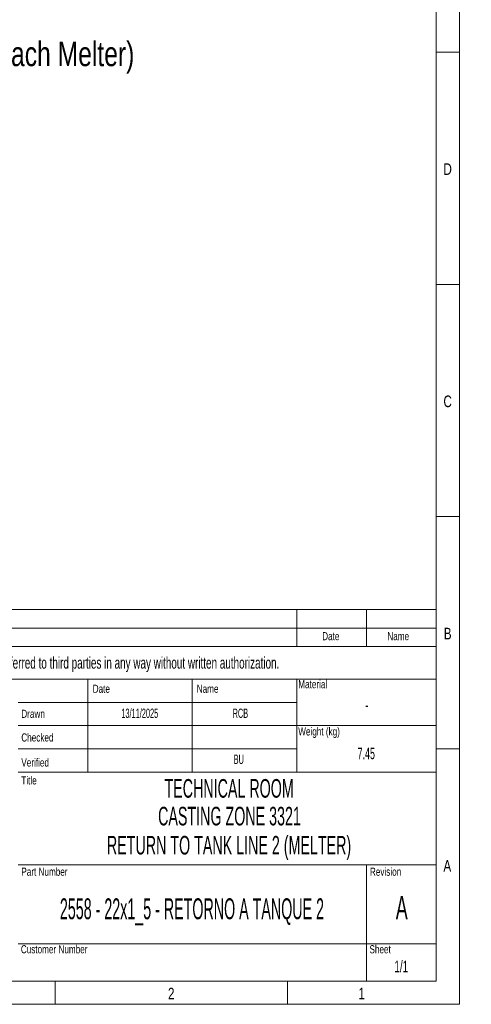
# Model space of a CAD drawing. Header units: millimetres. Extents: x 15 to 592, y 5 to 415.
# Tile 12 of 13: x 494 to 592, y 5 to 217. Entities that reach past the tile are written whole.
import ezdxf

# ---------------------------------------------------------------- set-up
doc = ezdxf.new("R2010")
doc.units = ezdxf.units.MM
doc.layers.add('COTAS', color=166, linetype='Continuous')
doc.layers.add('SLD-0', color=179, linetype='Continuous')
doc.styles.add('SLDTEXTSTYLE0', font='TXT', dxfattribs={"width": 0.75})
doc.styles.add('SLDTEXTSTYLE1', font='TXT', dxfattribs={"width": 0.574367})
doc.styles.add('SLDTEXTSTYLE2', font='TXT', dxfattribs={"width": 0.638186})
doc.styles.add('SLDTEXTSTYLE3', font='TXT', dxfattribs={"width": 0.510549})

msp = doc.modelspace()

# ---------------------------------------------------------------- linework, layer by layer
at = {"color": 7, "linetype": 'Continuous', "lineweight": 18}
for p, q in [((589, 415), (589, 5)), ((584, 410), (584, 10)), ((584.001, 210), (583.999, 210)), ((584, 210), (589, 210)), ((584, 160), (589, 160)), ((584, 110), (589, 110)), ((404, 90), (584, 90)), ((554, 90), (554, 82)), ((569, 90), (569, 82)), ((584, 90), (584, 10)), ((404, 86), (584, 86)), ((404, 82), (584, 82)), ((404, 75), (584, 75)), ((509, 75), (509, 55)), ((531.5, 75), (531.5, 55)), ((554, 75), (554, 70)), ((554, 70), (494, 70)), ((554, 70), (554, 65)), ((554, 65), (494, 65)), ((554, 65), (554, 60)), ((554, 65), (584, 65)), ((554, 60), (494, 60)), ((554, 60), (554, 55)), ((584, 60), (589, 60)), ((494, 55), (509, 55)), ((509, 55), (531.5, 55)), ((531.5, 55), (554, 55)), ((554, 55), (584, 55)), ((494, 35), (584, 35)), ((569, 35), (569, 10)), ((494, 18), (584, 18)), ((584, 10), (20, 10)), ((404, 10), (584, 10)), ((502, 10), (502, 5)), ((552, 10), (552, 5)), ((589, 5), (15, 5))]:
    msp.add_line(p, q, dxfattribs=at)

# ---------------------------------------------------------------- texts
at = {"color": 7, "linetype": 'Continuous', "lineweight": 0}
for s, insert, char_height, attachment_point, style in [('D', (586.47135, 186.06267), 2.5, 2, 'SLDTEXTSTYLE0'), ('C', (586.47396, 136.06267), 2.5, 2, 'SLDTEXTSTYLE0'), ('Date', (561.32058, 85.13631), 1.75, 2, 'SLDTEXTSTYLE0'), ('Name', (575.83281, 85.13631), 1.75, 2, 'SLDTEXTSTYLE0'), ('B', (586.4809, 86.06267), 2.5, 2, 'SLDTEXTSTYLE0'), ('Material', (554.31017, 74.79649), 1.75, 1, 'SLDTEXTSTYLE0'), ('Date', (510.07035, 73.81161), 1.75, 1, 'SLDTEXTSTYLE0'), ('Name', (532.46556, 73.81161), 1.75, 1, 'SLDTEXTSTYLE0'), ('Drawn', (494.70003, 68.42429), 1.75, 1, 'SLDTEXTSTYLE0'), ('Weight (kg)', (554.31017, 64.62334), 1.75, 1, 'SLDTEXTSTYLE0'), ('Checked', (494.70003, 63.32744), 1.75, 1, 'SLDTEXTSTYLE0'), ('Verified', (494.70003, 57.93582), 1.75, 1, 'SLDTEXTSTYLE0'), ('Title', (494.70003, 54.07419), 1.75, 1, 'SLDTEXTSTYLE0'), ('A', (586.40017, 36.06267), 2.5, 2, 'SLDTEXTSTYLE0'), ('Part Number', (494.70003, 34.42461), 1.75, 1, 'SLDTEXTSTYLE0'), ('Revision', (569.74402, 34.42461), 1.75, 1, 'SLDTEXTSTYLE0'), ('2558 - 22x1_5 - RETORNO A TANQUE 2', (531.43303, 27.81843), 4.5, 2, 'SLDTEXTSTYLE3'), ('Customer Number', (494.6026, 17.72408), 1.75, 1, 'SLDTEXTSTYLE0'), ('Sheet', (569.64658, 17.72408), 1.75, 1, 'SLDTEXTSTYLE0'), ('2', (526.97483, 8.56267), 2.5, 2, 'SLDTEXTSTYLE0'), ('1', (567.97483, 8.56267), 2.5, 2, 'SLDTEXTSTYLE0')]:
    msp.add_mtext(s, dxfattribs=dict(at, insert=insert, char_height=char_height, attachment_point=attachment_point, style=style))
at = {"layer": 'COTAS', "insert": (438.8014, 212.26226), "char_height": 5.2916667, "attachment_point": 1, "style": 'SLDTEXTSTYLE0'}
msp.add_mtext('QTY: 4 units (one for each Melter)', dxfattribs=at)
at = {"layer": 'SLD-0', "color": 7, "attachment_point": 2}
for s, insert, char_height, style in [('This drawing is property of INSERTEC. Must not be copied or transferred to third parties in any way without written authorization.', (489.52452, 79.76737), 2.5, 'SLDTEXTSTYLE2'), ('13/11/2025', (520.19939, 68.66294), 2, 'SLDTEXTSTYLE1'), ('RCB', (541.85295, 68.66294), 2, 'SLDTEXTSTYLE1'), ('-', (569.09125, 70.67163), 2.5, 'SLDTEXTSTYLE1'), ('7.45', (568.95465, 60.26743), 2.5, 'SLDTEXTSTYLE1'), ('BU', (541.51573, 58.74879), 2, 'SLDTEXTSTYLE1'), ('TECHNICAL ROOM', (539.43008, 53.48919), 4, 'SLDTEXTSTYLE1'), ('CASTING ZONE 3321', (539.51141, 47.51473), 4, 'SLDTEXTSTYLE1'), ('RETURN TO TANK LINE 2 (MELTER)', (539.41831, 41.25275), 4, 'SLDTEXTSTYLE1'), ('A', (576.59481, 28.30463), 5, 'SLDTEXTSTYLE1'), ('1/1', (576.49515, 14.40205), 2.5, 'SLDTEXTSTYLE2')]:
    msp.add_mtext(s, dxfattribs=dict(at, insert=insert, char_height=char_height, style=style))

doc.saveas('drawing.dxf')
